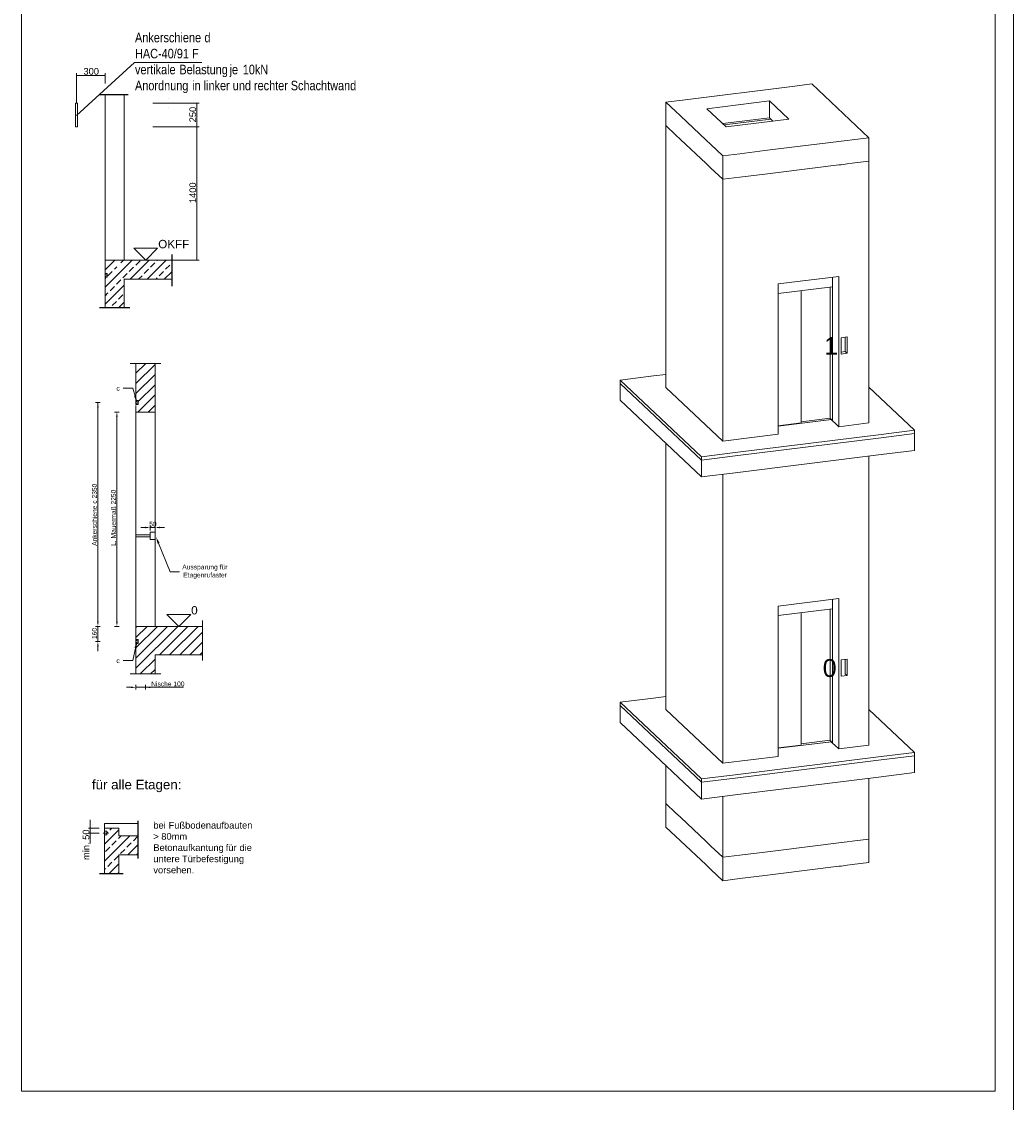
# Model space of a CAD drawing. Extents: x 294 to 994, y 7 to 427.
# Tile 26 of 31: x 666 to 805, y 178 to 330. Entities that reach past the tile are written whole.
import ezdxf
from ezdxf.lldxf.tags import DXFTag

# ---------------------------------------------------------------- set-up
doc = ezdxf.new("R2010")
doc.units = 0
doc.layers.get('0').update_dxf_attribs({"lineweight": 5})
for name, color, linetype, lineweight, true_color in [('4', 9, 'STRICHPUNKT2', 5, 0x808080), ('8', 3, 'Continuous', 5, 0x00ff00), ('8_Schraffur', 3, 'Continuous', 5, 0x00ff00), ('T-CEN', 3, 'MITTE', 25, 0x00ff00)]:
    doc.layers.add(name, color=color, linetype=linetype, lineweight=lineweight, true_color=true_color)
for name, color, linetype, lineweight in [('9', 7, 'Continuous', 5), ('G-ANNO-TTLB', 7, 'Continuous', 13), ('Technik-mittel', 7, 'Continuous', 13)]:
    doc.layers.add(name, color=color, linetype=linetype, lineweight=lineweight)
doc.layers.add('_3d_View_', color=7, linetype='Continuous')
doc.styles.get("Standard").update_dxf_attribs({"font": 'arial.ttf'})
tags = doc.linetypes.add('fein_strichliert', pattern=[4, 1, -2, 1]).pattern_tags.tags
tags[8:9] = [DXFTag(74, 4), DXFTag(75, 0), DXFTag(340, '0'), DXFTag(46, 0.0), DXFTag(50, 0.0), DXFTag(44, 0.0), DXFTag(45, 0.0)]
tags[6:7] = [DXFTag(74, 4), DXFTag(75, 0), DXFTag(340, '0'), DXFTag(46, 0.0), DXFTag(50, 0.0), DXFTag(44, 0.0), DXFTag(45, 0.0)]
tags[4:5] = [DXFTag(74, 4), DXFTag(75, 0), DXFTag(340, '0'), DXFTag(46, 0.0), DXFTag(50, 0.0), DXFTag(44, 0.0), DXFTag(45, 0.0)]
tags = doc.linetypes.add('MITTE', pattern=[2, 1.25, -0.25, 0.25, -0.25]).pattern_tags.tags
tags[10:11] = [DXFTag(74, 4), DXFTag(75, 0), DXFTag(340, '0'), DXFTag(46, 1.0), DXFTag(50, 0.0), DXFTag(44, 0.0), DXFTag(45, 0.0)]
tags[8:9] = [DXFTag(74, 4), DXFTag(75, 0), DXFTag(340, '0'), DXFTag(46, 1.0), DXFTag(50, 0.0), DXFTag(44, 0.0), DXFTag(45, 0.0)]
tags[6:7] = [DXFTag(74, 4), DXFTag(75, 0), DXFTag(340, '0'), DXFTag(46, 1.0), DXFTag(50, 0.0), DXFTag(44, 0.0), DXFTag(45, 0.0)]
tags[4:5] = [DXFTag(74, 4), DXFTag(75, 0), DXFTag(340, '0'), DXFTag(46, 1.0), DXFTag(50, 0.0), DXFTag(44, 0.0), DXFTag(45, 0.0)]
tags = doc.linetypes.add('STRICHPUNKT2', pattern=[12.7, 6.35, -3.175, 0, -3.175]).pattern_tags.tags
tags[10:11] = [DXFTag(74, 4), DXFTag(75, 0), DXFTag(340, '0'), DXFTag(46, 0.0), DXFTag(50, 0.0), DXFTag(44, 0.0), DXFTag(45, 0.0)]
tags[8:9] = [DXFTag(74, 4), DXFTag(75, 0), DXFTag(340, '0'), DXFTag(46, 0.0), DXFTag(50, 0.0), DXFTag(44, 0.0), DXFTag(45, 0.0)]
tags[6:7] = [DXFTag(74, 4), DXFTag(75, 0), DXFTag(340, '0'), DXFTag(46, 0.0), DXFTag(50, 0.0), DXFTag(44, 0.0), DXFTag(45, 0.0)]
tags[4:5] = [DXFTag(74, 4), DXFTag(75, 0), DXFTag(340, '0'), DXFTag(46, 0.0), DXFTag(50, 0.0), DXFTag(44, 0.0), DXFTag(45, 0.0)]

# ---------------------------------------------------------------- blocks, each defined once
blk = doc.blocks.new('Blockreferenz-A05LE0URBH', base_point=(681.87, 296.15))
at = {"color": 0, "linetype": 'ByBlock', "lineweight": -2, "ltscale": 0.13}
for p, q in [((685.2, 297.82), (681.87, 297.82)), ((681.87, 297.82), (683.54, 296.15)), ((683.54, 296.15), (685.2, 297.82))]:
    blk.add_line(p, q, dxfattribs=at)
blk = doc.blocks.new('AutoCAD-Punkt-A05LE0UTBH', base_point=(676.01, 217.21))
at = {"color": 0, "lineweight": -2}
blk.add_line((676.01, 217.21), (676.01, 217.21), dxfattribs=at)
blk = doc.blocks.new('Schraffur-A05LE0UVBH', base_point=(682.16, 274.88))
at = {"color": 0, "lineweight": -2}
for p, q in [((682.16, 280.32), (683.53, 281.68)), ((682.16, 277.47), (684.83, 280.14)), ((682.42, 274.88), (684.83, 277.29))]:
    blk.add_line(p, q, dxfattribs=at)
at = {"color": 0, "linetype": 'fein_strichliert', "lineweight": -2, "ltscale": 0.13}
for p, q in [((682.16, 278.89), (684.83, 281.56)), ((682.47, 276.35), (684.83, 278.71)), ((683.85, 274.88), (684.83, 275.87))]:
    blk.add_line(p, q, dxfattribs=at)
blk = doc.blocks.new('Blockreferenz-A05LE0UXBH', base_point=(679.43, 239.76))
at = {"color": 0, "linetype": 'ByBlock', "lineweight": -2, "ltscale": 0.13}
for p, q in [((682.11, 241.84), (681.72, 240.08)), ((681.72, 240.08), (680.39, 240.08))]:
    blk.add_line(p, q, dxfattribs=at)
at = {"color": 0, "linetype": 'ByBlock', "lineweight": 0, "ltscale": 0.13}
blk.add_solid([(682.31, 242.75), (682.26, 241.81), (681.95, 241.87)], dxfattribs=at)
at = {"color": 0, "linetype": 'ByBlock', "lineweight": -2, "ltscale": 0.13, "insert": (679.43, 240.42), "char_height": 0.6667, "attachment_point": 1}
blk.add_mtext('{\\fArial Unicode MS;c}', dxfattribs=at)
blk = doc.blocks.new('Blockreferenz-A05LE0UZBH', base_point=(682.16, 275.95))
at = {"color": 0, "linetype": 'ByBlock', "lineweight": -2, "ltscale": 0.13}
for p, q in [((682.45, 276.48), (682.16, 276.48)), ((682.16, 276.48), (682.16, 276.34)), ((682.16, 276.34), (682.24, 276.34)), ((682.24, 276.1), (682.16, 276.1)), ((682.16, 276.1), (682.16, 275.95)), ((682.16, 275.95), (682.45, 275.95)), ((682.19, 276.45), (682.42, 276.45)), ((682.24, 276.34), (682.19, 276.45)), ((682.19, 275.98), (682.24, 276.1)), ((682.42, 275.98), (682.19, 275.98)), ((682.42, 276.45), (682.42, 275.98)), ((682.45, 275.95), (682.45, 276.48))]:
    blk.add_line(p, q, dxfattribs=at)
blk = doc.blocks.new('Blockreferenz-A05LE0V1BH', base_point=(686.49, 244.88))
at = {"color": 0, "linetype": 'ByBlock', "lineweight": -2, "ltscale": 0.13}
for p, q in [((689.83, 246.55), (686.49, 246.55)), ((686.49, 246.55), (688.16, 244.88)), ((688.16, 244.88), (689.83, 246.55))]:
    blk.add_line(p, q, dxfattribs=at)
at = {"color": 0, "lineweight": -2, "insert": (689.9, 247.72), "char_height": 1.1667, "attachment_point": 1}
blk.add_mtext('{\\fArial Unicode MS;0}', dxfattribs=at)
blk = doc.blocks.new('DWGOBJEKT-A05LE0V3BH', base_point=(676.02, 241.42))
at = {"color": 1, "linetype": 'ByBlock', "lineweight": -2, "ltscale": 0.13, "true_color": 0xff0000}
for p, q in [((677.16, 244.88), (676.49, 244.88)), ((677.16, 242.75), (676.49, 242.75))]:
    blk.add_line(p, q, dxfattribs=at)
at = {"color": 0, "linetype": 'ByBlock', "lineweight": -2, "ltscale": 0.13}
for p, q in [((676.83, 244.88), (676.83, 242.75)), ((676.83, 242.08), (676.83, 241.42))]:
    blk.add_line(p, q, dxfattribs=at)
at = {"color": 1, "lineweight": -2, "true_color": 0xff0000}
for p, q in [((677.16, 244.88), (677.16, 244.88)), ((677.16, 242.75), (677.16, 242.75))]:
    blk.add_line(p, q, dxfattribs=at)
at = {"color": 0, "linetype": 'ByBlock', "lineweight": 0, "ltscale": 0.13}
blk.add_solid([(676.83, 242.75), (676.94, 242.08), (676.72, 242.08)], dxfattribs=at)
at = {"color": 0, "linetype": 'ByBlock', "lineweight": -2, "ltscale": 0.13, "insert": (676.02, 243.11), "char_height": 0.6667, "attachment_point": 1, "rotation": 90}
blk.add_mtext('{\\fArial Unicode MS;160}', dxfattribs=at)
blk = doc.blocks.new('Polylinie-A05LE0V5BH', base_point=(677.76, 215.68))
at = {"color": 0, "linetype": 'ByBlock', "lineweight": -2, "ltscale": 0.13}
for p, q in [((678.09, 216.22), (677.76, 216.22)), ((677.76, 216.22), (677.76, 215.68)), ((677.76, 215.68), (678.09, 215.68)), ((678.09, 215.68), (678.09, 216.22))]:
    blk.add_line(p, q, dxfattribs=at)
blk = doc.blocks.new('Blockreferenz-A05LE0V7BH', base_point=(682.16, 242.48))
at = {"color": 0, "linetype": 'ByBlock', "lineweight": -2, "ltscale": 0.13}
for p, q in [((682.16, 243.02), (682.16, 242.87)), ((682.45, 243.02), (682.16, 243.02)), ((682.16, 242.87), (682.24, 242.87)), ((682.16, 242.63), (682.16, 242.48)), ((682.24, 242.63), (682.16, 242.63)), ((682.16, 242.48), (682.45, 242.48)), ((682.24, 242.87), (682.19, 242.98)), ((682.19, 242.98), (682.42, 242.98)), ((682.19, 242.52), (682.24, 242.63)), ((682.42, 242.52), (682.19, 242.52)), ((682.42, 242.98), (682.42, 242.52)), ((682.45, 242.48), (682.45, 243.02))]:
    blk.add_line(p, q, dxfattribs=at)
blk = doc.blocks.new('Blockreferenz-A05LE0V9BH', base_point=(679.43, 276.22))
at = {"color": 0, "linetype": 'ByBlock', "lineweight": -2, "ltscale": 0.13}
for p, q in [((681.72, 278.22), (680.39, 278.22)), ((682.04, 277.11), (681.72, 278.22))]:
    blk.add_line(p, q, dxfattribs=at)
at = {"color": 0, "linetype": 'ByBlock', "lineweight": 0, "ltscale": 0.13}
blk.add_solid([(682.31, 276.22), (681.9, 277.07), (682.19, 277.16)], dxfattribs=at)
at = {"color": 0, "linetype": 'ByBlock', "lineweight": -2, "ltscale": 0.13, "insert": (679.43, 278.56), "char_height": 0.6667, "attachment_point": 1}
blk.add_mtext('{\\fArial Unicode MS;c}', dxfattribs=at)
blk = doc.blocks.new('MText-A05LE0VBBH', base_point=(689.65, 315.45))
at = {"color": 0, "linetype": 'ByBlock', "lineweight": -2, "ltscale": 0.13, "insert": (689.65, 315.45), "char_height": 0.9333, "attachment_point": 1, "rotation": 90}
blk.add_mtext('{\\fArial Unicode MS;250}', dxfattribs=at)
blk = doc.blocks.new('MText-A05LE0VDBH', base_point=(688.65, 251.74))
at = {"color": 0, "linetype": 'ByBlock', "lineweight": -2, "ltscale": 0.13, "char_height": 0.6667, "attachment_point": 1}
for s, insert in [('{\\fArial Unicode MS;Aussparung}', (688.65, 253.52)), ('{\\fArial Unicode MS;für}', (693.89, 253.52)), ('{\\fArial Unicode MS;Etagenrufaster}', (688.79, 252.4))]:
    blk.add_mtext(s, dxfattribs=dict(at, insert=insert))
blk = doc.blocks.new('Einzeiliger Text-A05LE0VFBH', base_point=(676, 222.07))
at = {"color": 0, "lineweight": -2, "insert": (676, 223.4), "char_height": 1.3333, "attachment_point": 1}
blk.add_mtext('{\\fArial Unicode MS;für alle Etagen:}', dxfattribs=at)
blk = doc.blocks.new('Einzeiliger Text-A05LE0VHBH', base_point=(676.02, 256.16))
at = {"color": 0, "lineweight": -2, "insert": (676.02, 256.16), "char_height": 0.6667, "attachment_point": 1, "rotation": 90}
blk.add_mtext('{\\fArial Unicode MS;Ankerschiene c 2350}', dxfattribs=at)
blk = doc.blocks.new('Einzeiliger Text-A05LE0VJBH', base_point=(678.68, 256.15))
at = {"color": 0, "lineweight": -2, "insert": (678.68, 256.15), "char_height": 0.6667, "attachment_point": 1, "rotation": 90}
blk.add_mtext('{\\fArial Unicode MS;L. Mauermaß 2250}', dxfattribs=at)
blk = doc.blocks.new('MText-A05LE0VLBH', base_point=(689.65, 304.14))
at = {"color": 0, "linetype": 'ByBlock', "lineweight": -2, "ltscale": 0.13, "insert": (689.65, 304.14), "char_height": 0.9333, "attachment_point": 1, "rotation": 90}
blk.add_mtext('{\\fArial Unicode MS;1400}', dxfattribs=at)
blk = doc.blocks.new('Polygon-A05LE0VNBH', base_point=(676.72, 275.55))
at = {"color": 0, "linetype": 'ByBlock', "lineweight": -2, "ltscale": 0.13}
blk.add_solid([(676.83, 276.22), (676.94, 275.55), (676.72, 275.55)], dxfattribs=at)
blk = doc.blocks.new('Polygon-A05LE0VPBH', base_point=(676.72, 244.88))
at = {"color": 0, "linetype": 'ByBlock', "lineweight": -2, "ltscale": 0.13}
blk.add_solid([(676.83, 244.88), (676.72, 245.55), (676.94, 245.55)], dxfattribs=at)
blk = doc.blocks.new('AutoCAD-Punkt-A05LE0VRBH', base_point=(684.83, 258.32))
at = {"color": 0, "lineweight": -2}
blk.add_line((684.83, 258.32), (684.83, 258.32), dxfattribs=at)
blk = doc.blocks.new('MText-A05LE0VTBH', base_point=(674.81, 322.13))
at = {"color": 0, "linetype": 'ByBlock', "lineweight": -2, "ltscale": 0.13, "insert": (674.81, 323.06), "char_height": 0.9333, "attachment_point": 1}
blk.add_mtext('{\\fArial Unicode MS;300}', dxfattribs=at)
blk = doc.blocks.new('MText-A05LE0VVBH', base_point=(682.03, 319.94))
at = {"color": 0, "linetype": 'ByBlock', "lineweight": -2, "ltscale": 0.13, "char_height": 1.3333, "attachment_point": 1}
for s, insert in [('{\\fArial Narrow;Ankerschiene}', (682.03, 327.99)), ('{\\fArial Narrow;d}', (691.76, 327.99)), ('{\\fArial Narrow;HAC-40/91}', (682.03, 325.74)), ('{\\fArial Narrow;F}', (690.02, 325.74)), ('{\\fArial Narrow;vertikale}', (682.03, 323.51)), ('{\\fArial Narrow;Belastung}', (688.24, 323.51)), ('{\\fArial Narrow;je}', (695.27, 323.51)), ('{\\fArial Narrow;10kN}', (697.12, 323.51)), ('{\\fArial Narrow;Anordnung}', (682.03, 321.27)), ('{\\fArial Narrow;in}', (690.03, 321.27)), ('{\\fArial Narrow;linker}', (691.64, 321.27)), ('{\\fArial Narrow;und}', (695.72, 321.27)), ('{\\fArial Narrow;rechter}', (698.69, 321.27)), ('{\\fArial Narrow;Schachtwand}', (703.84, 321.27))]:
    blk.add_mtext(s, dxfattribs=dict(at, insert=insert))
blk = doc.blocks.new('AutoCAD-Punkt-A05LE0VXBH', base_point=(684.16, 258.32))
at = {"color": 0, "lineweight": -2}
blk.add_line((684.16, 258.32), (684.16, 258.32), dxfattribs=at)
blk = doc.blocks.new('MText-A05LE0VZBH', base_point=(684.02, 258.86))
at = {"color": 0, "linetype": 'ByBlock', "lineweight": -2, "ltscale": 0.13, "insert": (684.02, 259.53), "char_height": 0.6667, "attachment_point": 1}
blk.add_mtext('{\\fArial Unicode MS;50}', dxfattribs=at)
blk = doc.blocks.new('AutoCAD-Punkt-A05LE0W1BH', base_point=(686.77, 318.75))
at = {"color": 0, "lineweight": -2}
blk.add_line((686.77, 318.75), (686.77, 318.75), dxfattribs=at)
blk = doc.blocks.new('AutoCAD-Punkt-A05LE0W3BH', base_point=(676.01, 215.95))
at = {"color": 0, "lineweight": -2}
blk.add_line((676.01, 215.95), (676.01, 215.95), dxfattribs=at)
blk = doc.blocks.new('AutoCAD-Punkt-A05LE0W5BH', base_point=(686.77, 317.49))
at = {"color": 0, "lineweight": -2}
blk.add_line((686.77, 317.49), (686.77, 317.49), dxfattribs=at)
blk = doc.blocks.new('MText-A05LE0W7BH', base_point=(674.71, 212.17))
at = {"color": 0, "linetype": 'ByBlock', "lineweight": -2, "ltscale": 0.13, "insert": (674.71, 212.17), "char_height": 0.9333, "attachment_point": 1, "rotation": 90}
blk.add_mtext('{\\fArial Unicode MS;min. 50}', dxfattribs=at)
blk = doc.blocks.new('MText-A05LE0W9BH', base_point=(684.6, 210.31))
at = {"color": 0, "linetype": 'ByBlock', "lineweight": -2, "ltscale": 0.13, "char_height": 0.9333, "attachment_point": 1}
for s, insert in [('{\\fArial;bei}', (684.6, 217.5)), ('{\\fArial;Fußbodenaufbauten}', (686.73, 217.5)), ('{\\fArial;>}', (684.6, 215.94)), ('{\\fArial;80mm}', (685.71, 215.94)), ('{\\fArial;Betonaufkantung}', (684.6, 214.37)), ('{\\fArial;für}', (694.74, 214.37)), ('{\\fArial;die}', (696.66, 214.37)), ('{\\fArial;untere}', (684.6, 212.8)), ('{\\fArial;Türbefestigung}', (688.61, 212.8)), ('{\\fArial;vorsehen.}', (684.6, 211.24))]:
    blk.add_mtext(s, dxfattribs=dict(at, insert=insert))
blk = doc.blocks.new('Polygon-A05LE0WBBH', base_point=(679.38, 244.88))
at = {"color": 0, "linetype": 'ByBlock', "lineweight": -2, "ltscale": 0.13}
blk.add_solid([(679.49, 244.88), (679.38, 245.55), (679.61, 245.55)], dxfattribs=at)
blk = doc.blocks.new('Einzeiliger Text-A05LE0WFBH', base_point=(685.28, 297.82))
at = {"color": 0, "lineweight": -2, "insert": (685.28, 298.99), "char_height": 1.1667, "attachment_point": 1}
blk.add_mtext('{\\fArial Unicode MS;OKFF}', dxfattribs=at)
blk = doc.blocks.new('Polygon-A05LE0WHBH', base_point=(679.38, 274.22))
at = {"color": 0, "linetype": 'ByBlock', "lineweight": -2, "ltscale": 0.13}
blk.add_solid([(679.49, 274.88), (679.61, 274.22), (679.38, 274.22)], dxfattribs=at)
blk = doc.blocks.new('Blockreferenz-A05LE0WLBH', base_point=(681.36, 281.68))
at = {"layer": '4', "linetype": 'STRICHPUNKT2', "lineweight": -2, "ltscale": 0.13}
blk.add_line((681.36, 281.68), (685.63, 281.68), dxfattribs=at)
blk = doc.blocks.new('DWGOBJEKT-A05LE0WNBH', base_point=(680.83, 236.02))
at = {"color": 0, "linetype": 'ByBlock', "lineweight": -2, "ltscale": 0.13}
for p, q in [((681.49, 236.35), (680.83, 236.35)), ((683.49, 236.35), (682.16, 236.35)), ((684.16, 236.35), (684.83, 236.35))]:
    blk.add_line(p, q, dxfattribs=at)
at = {"color": 1, "linetype": 'ByBlock', "lineweight": -2, "ltscale": 0.13, "true_color": 0xff0000}
for p, q in [((682.16, 236.68), (682.16, 236.02)), ((683.49, 236.68), (683.49, 236.02)), ((683.49, 236.35), (688.84, 236.35))]:
    blk.add_line(p, q, dxfattribs=at)
at = {"color": 1, "lineweight": -2, "true_color": 0xff0000}
for p, q in [((682.16, 236.68), (682.16, 236.68)), ((683.49, 236.68), (683.49, 236.68))]:
    blk.add_line(p, q, dxfattribs=at)
at = {"color": 0, "linetype": 'ByBlock', "lineweight": 0, "ltscale": 0.13}
for points in [[(682.16, 236.35), (681.49, 236.24), (681.49, 236.46)], [(683.49, 236.35), (684.16, 236.46), (684.16, 236.24)]]:
    blk.add_solid(points, dxfattribs=at)
at = {"color": 0, "linetype": 'ByBlock', "lineweight": -2, "ltscale": 0.13, "insert": (684.3, 237.16), "char_height": 0.6667, "attachment_point": 1}
blk.add_mtext('{\\fArial Unicode MS;Nische 100}', dxfattribs=at)
blk = doc.blocks.new('Schraffur-A05LE0WRBH', base_point=(682.16, 238.22))
at = {"color": 0, "linetype": 'fein_strichliert', "lineweight": -2, "ltscale": 0.13}
for p, q in [((682.16, 239.03), (688.01, 244.88)), ((682.16, 241.88), (685.17, 244.88)), ((682.16, 244.73), (682.32, 244.88)), ((686.86, 240.88), (690.86, 244.88)), ((689.71, 240.88), (691.49, 242.67)), ((684.2, 238.22), (684.83, 238.85))]:
    blk.add_line(p, q, dxfattribs=at)
at = {"color": 0, "lineweight": -2}
for p, q in [((682.16, 240.45), (686.59, 244.88)), ((682.16, 243.3), (683.74, 244.88)), ((685.44, 240.88), (689.44, 244.88)), ((688.29, 240.88), (691.49, 244.09)), ((691.13, 240.88), (691.49, 241.25)), ((682.77, 238.22), (684.83, 240.27))]:
    blk.add_line(p, q, dxfattribs=at)
blk = doc.blocks.new('Blockreferenz-A05LE0WTBH', base_point=(677.04, 289.49))
at = {"layer": 'T-CEN', "linetype": 'MITTE', "ltscale": 0.25}
blk.add_line((681.31, 289.49), (677.04, 289.49), dxfattribs=at)
blk = doc.blocks.new('Polylinie-A05LE0WVBH', base_point=(673.69, 314.82))
at = {"color": 0, "linetype": 'ByBlock', "lineweight": -2, "ltscale": 0.13}
for p, q in [((673.69, 314.82), (673.69, 318.15)), ((673.69, 318.15), (673.99, 318.15)), ((673.99, 318.15), (673.99, 314.82)), ((673.99, 314.82), (673.69, 314.82))]:
    blk.add_line(p, q, dxfattribs=at)
blk = doc.blocks.new('Blockreferenz-A05LE0WXBH', base_point=(778.34, 237.8))
at = {"color": 0, "lineweight": -2, "insert": (778.34, 240.3), "char_height": 2.5, "attachment_point": 1}
blk.add_mtext('{\\fArial Unicode MS;0}', dxfattribs=at)
blk = doc.blocks.new('Blockreferenz-A05LE0WZBH', base_point=(772.12, 272.91))
at = {"color": 0, "linetype": 'ByBlock', "lineweight": -2, "ltscale": 0.13}
for p, q in [((772.12, 291.49), (779.72, 292.43)), ((779.39, 274.04), (779.39, 292.39)), ((775.32, 273.37), (775.32, 291.88)), ((775.32, 273.54), (779.39, 274.04)), ((779.56, 273.84), (779.35, 274.04)), ((779.35, 274.04), (779.72, 273.69)), ((772.12, 272.91), (779.56, 273.84)), ((772.12, 272.98), (775.32, 273.37)), ((779.56, 273.84), (779.52, 273.83)), ((779.56, 273.79), (779.56, 273.84))]:
    blk.add_line(p, q, dxfattribs=at)
blk = doc.blocks.new('Blockreferenz-A05LE0X1BH', base_point=(749.96, 220.7))
at = {"color": 0, "linetype": 'ByBlock', "lineweight": -2, "ltscale": 0.13}
for p, q in [((754.65, 234.84), (749.96, 234.25)), ((756.36, 235.05), (754.65, 234.84)), ((761.38, 223.52), (749.96, 234.25)), ((749.96, 234.25), (749.96, 233.78)), ((749.96, 234.25), (761.38, 223.52)), ((761.38, 223.05), (749.96, 233.78)), ((749.96, 233.78), (749.96, 231.44)), ((749.96, 233.78), (761.38, 223.05)), ((764.37, 225.71), (756.36, 233.23)), ((791.21, 227.23), (784.81, 233.26)), ((749.96, 231.44), (761.38, 220.7)), ((779.52, 228.73), (772.12, 227.81)), ((779.72, 228.53), (779.52, 228.73)), ((780.06, 228.21), (779.72, 228.53)), ((780.58, 227.73), (780.06, 228.21)), ((784.81, 228.26), (780.58, 227.73)), ((791.21, 227.23), (786.52, 226.65)), ((786.52, 226.65), (791.21, 227.23)), ((791.21, 226.76), (791.21, 227.23)), ((772.12, 226.68), (764.37, 225.71)), ((786.52, 226.65), (766.08, 224.11)), ((766.08, 224.11), (786.52, 226.65)), ((786.52, 226.18), (766.08, 223.64)), ((766.08, 223.64), (786.52, 226.18)), ((791.21, 226.76), (786.52, 226.18)), ((786.52, 226.18), (791.21, 226.76)), ((791.21, 224.42), (791.21, 226.76)), ((766.08, 224.11), (761.38, 223.52)), ((761.38, 223.52), (766.08, 224.11)), ((786.52, 223.83), (791.21, 224.42)), ((766.08, 223.64), (761.38, 223.05)), ((761.38, 223.05), (766.08, 223.64)), ((761.38, 223.05), (761.38, 223.52)), ((761.38, 223.52), (761.38, 223.05)), ((761.38, 220.7), (761.38, 223.05)), ((761.38, 223.05), (761.38, 220.7)), ((766.08, 221.29), (786.52, 223.83)), ((761.38, 220.7), (766.08, 221.29))]:
    blk.add_line(p, q, dxfattribs=at)
blk = doc.blocks.new('Blockreferenz-A05LE0X3BH', base_point=(749.96, 265.81))
at = {"color": 0, "linetype": 'ByBlock', "lineweight": -2, "ltscale": 0.13}
for p, q in [((754.65, 279.94), (749.96, 279.36)), ((756.36, 280.16), (754.65, 279.94)), ((761.38, 268.63), (749.96, 279.36)), ((749.96, 279.36), (749.96, 278.89)), ((749.96, 279.36), (761.38, 268.63)), ((761.38, 268.16), (749.96, 278.89)), ((749.96, 278.89), (749.96, 276.54)), ((749.96, 278.89), (761.38, 268.16)), ((764.37, 270.82), (756.36, 278.34)), ((791.21, 272.34), (784.81, 278.36)), ((749.96, 276.54), (761.38, 265.81)), ((779.52, 273.83), (772.12, 272.91)), ((779.72, 273.64), (779.52, 273.83)), ((780.06, 273.32), (779.72, 273.64)), ((780.58, 272.84), (780.06, 273.32)), ((784.81, 273.36), (780.58, 272.84)), ((772.12, 271.78), (764.37, 270.82)), ((786.52, 271.75), (766.08, 269.21)), ((766.08, 269.21), (786.52, 271.75)), ((786.52, 271.28), (766.08, 268.74)), ((766.08, 268.74), (786.52, 271.28)), ((791.21, 272.34), (786.52, 271.75)), ((786.52, 271.75), (791.21, 272.34)), ((791.21, 271.87), (786.52, 271.28)), ((786.52, 271.28), (791.21, 271.87)), ((791.21, 271.87), (791.21, 272.34)), ((791.21, 269.52), (791.21, 271.87)), ((786.52, 268.94), (791.21, 269.52)), ((766.08, 269.21), (761.38, 268.63)), ((761.38, 268.63), (766.08, 269.21)), ((766.08, 268.74), (761.38, 268.16)), ((761.38, 268.16), (766.08, 268.74)), ((761.38, 268.16), (761.38, 268.63)), ((761.38, 268.63), (761.38, 268.16)), ((761.38, 265.81), (761.38, 268.16)), ((761.38, 268.16), (761.38, 265.81)), ((766.08, 266.39), (786.52, 268.94)), ((761.38, 265.81), (766.08, 266.39))]:
    blk.add_line(p, q, dxfattribs=at)
blk = doc.blocks.new('Blockreferenz-A05LE0X5BH', base_point=(778.57, 282.91))
at = {"color": 0, "lineweight": -2, "insert": (778.57, 285.41), "char_height": 2.5, "attachment_point": 1}
blk.add_mtext('{\\fArial Unicode MS;1}', dxfattribs=at)
blk = doc.blocks.new('Blockreferenz-A05LE0X7BH', base_point=(772.12, 227.81))
at = {"color": 0, "linetype": 'ByBlock', "lineweight": -2, "ltscale": 0.13}
for p, q in [((772.12, 246.38), (779.72, 247.33)), ((775.32, 228.27), (775.32, 246.78)), ((779.39, 228.94), (779.39, 247.29)), ((772.12, 227.81), (779.56, 228.73)), ((775.32, 228.43), (779.39, 228.94)), ((779.56, 228.73), (779.35, 228.93)), ((779.35, 228.93), (779.72, 228.58)), ((779.56, 228.73), (779.52, 228.73)), ((779.56, 228.68), (779.56, 228.73)), ((772.12, 227.87), (775.32, 228.27))]:
    blk.add_line(p, q, dxfattribs=at)
blk = doc.blocks.new('Blockreferenz-A05LE0X9BH', base_point=(756.36, 209.27))
at = {"color": 0, "linetype": 'ByBlock', "lineweight": -2, "ltscale": 0.13}
for p, q in [((776.8, 320.82), (774.45, 320.53)), ((784.81, 313.3), (776.8, 320.82)), ((774.45, 320.53), (758.71, 318.57)), ((758.71, 318.57), (756.36, 318.27)), ((756.36, 318.27), (757.73, 316.99)), ((757.73, 316.99), (756.36, 318.27)), ((756.36, 318.27), (756.36, 314.99)), ((762.13, 317.36), (770.87, 318.44)), ((770.87, 318.44), (762.13, 317.36)), ((770.87, 318.44), (773.57, 315.9)), ((773.57, 315.9), (770.87, 318.44)), ((770.87, 316.09), (770.87, 318.44)), ((757.73, 316.99), (758.42, 316.35)), ((758.42, 316.35), (757.73, 316.99)), ((758.42, 316.35), (762.01, 312.97)), ((762.01, 312.97), (758.42, 316.35)), ((764.83, 314.82), (762.13, 317.36)), ((757.73, 313.7), (756.36, 314.99)), ((756.36, 314.99), (756.36, 278.34)), ((756.36, 314.99), (757.73, 313.7)), ((764.34, 315.28), (770.87, 316.09)), ((771.07, 315.91), (764.54, 315.09)), ((764.54, 315.09), (771.07, 315.91)), ((773.57, 315.9), (764.83, 314.82)), ((770.87, 316.09), (771.37, 315.63)), ((758.42, 313.06), (757.73, 313.7)), ((757.73, 313.7), (758.42, 313.06)), ((782.46, 313.01), (784.81, 313.3)), ((784.81, 313.3), (782.46, 313.01)), ((784.81, 310.01), (784.81, 313.3)), ((762.01, 309.68), (758.42, 313.06)), ((758.42, 313.06), (762.01, 309.68)), ((762.01, 312.97), (762.69, 312.33)), ((762.69, 312.33), (762.01, 312.97)), ((762.69, 312.33), (764.37, 310.75)), ((764.37, 310.75), (762.69, 312.33)), ((770.24, 311.49), (772.12, 311.72)), ((772.12, 311.72), (770.24, 311.49)), ((772.12, 311.72), (780.58, 312.77)), ((780.58, 312.77), (772.12, 311.72)), ((780.58, 312.77), (780.91, 312.81)), ((780.91, 312.81), (780.58, 312.77)), ((780.91, 312.81), (781.75, 312.92)), ((781.75, 312.92), (780.91, 312.81)), ((781.75, 312.92), (782.46, 313.01)), ((782.46, 313.01), (781.75, 312.92)), ((764.37, 310.75), (766.72, 311.05)), ((766.72, 311.05), (764.37, 310.75)), ((764.37, 310.75), (764.37, 307.47)), ((764.37, 307.47), (764.37, 310.75)), ((766.72, 311.05), (770.24, 311.49)), ((770.24, 311.49), (766.72, 311.05)), ((762.69, 309.04), (762.01, 309.68)), ((762.01, 309.68), (762.69, 309.04)), ((764.37, 307.47), (762.69, 309.04)), ((762.69, 309.04), (764.37, 307.47)), ((780.58, 309.48), (772.12, 308.43)), ((772.12, 308.43), (780.58, 309.48)), ((780.91, 309.52), (780.58, 309.48)), ((780.58, 309.48), (780.91, 309.52)), ((781.75, 309.63), (780.91, 309.52)), ((780.91, 309.52), (781.75, 309.63)), ((782.46, 309.72), (781.75, 309.63)), ((781.75, 309.63), (782.46, 309.72)), ((784.81, 310.01), (782.46, 309.72)), ((782.46, 309.72), (784.81, 310.01)), ((784.81, 273.36), (784.81, 310.01)), ((766.72, 307.76), (764.37, 307.47)), ((764.37, 307.47), (766.72, 307.76)), ((764.37, 307.47), (764.37, 270.82)), ((764.37, 270.82), (764.37, 307.47)), ((770.24, 308.2), (766.72, 307.76)), ((766.72, 307.76), (770.24, 308.2)), ((772.12, 308.43), (770.24, 308.2)), ((770.24, 308.2), (772.12, 308.43)), ((772.12, 292.83), (780.58, 293.88)), ((779.72, 293.78), (779.72, 284.14)), ((780.58, 293.88), (780.58, 272.84)), ((780.58, 272.84), (780.58, 293.88)), ((772.12, 271.78), (772.12, 292.83)), ((780.91, 285.3), (781.75, 285.41)), ((780.91, 283), (780.91, 285.3)), ((781.5, 283.49), (781.5, 285.38)), ((781.75, 285.41), (781.75, 283.11)), ((781.75, 283.11), (781.75, 285.41)), ((779.72, 284.14), (779.72, 283.86)), ((779.72, 283.86), (779.72, 280.83)), ((780.91, 283.49), (780.92, 283.47)), ((780.92, 283.47), (780.91, 283.49)), ((780.92, 283.47), (780.91, 283.48)), ((780.91, 283.44), (780.93, 283.42)), ((780.92, 283.36), (780.91, 283.38)), ((780.92, 283.36), (780.91, 283.34)), ((780.91, 283.34), (780.92, 283.36)), ((781.5, 283.35), (780.91, 283.27)), ((780.91, 283), (781.75, 283.11)), ((781.75, 283.11), (780.91, 283)), ((780.92, 283.47), (780.93, 283.42)), ((780.93, 283.42), (780.92, 283.47)), ((780.92, 283.36), (780.93, 283.42)), ((780.93, 283.42), (780.92, 283.36)), ((781.5, 283.35), (781.5, 283.49)), ((781.75, 283.11), (781.5, 283.35)), ((779.72, 280.83), (779.72, 273.64)), ((756.36, 270.52), (756.36, 233.23)), ((784.81, 228.26), (784.81, 268.72)), ((764.37, 266.18), (764.37, 225.71)), ((764.37, 225.71), (764.37, 266.18)), ((772.12, 247.73), (780.58, 248.78)), ((779.72, 248.67), (779.72, 239.03)), ((780.58, 248.78), (780.58, 227.73)), ((780.58, 227.73), (780.58, 248.78)), ((772.12, 226.68), (772.12, 247.73)), ((780.91, 240.2), (781.75, 240.3)), ((780.91, 237.9), (780.91, 240.2)), ((781.5, 238.38), (781.5, 240.27)), ((781.75, 240.3), (781.75, 238)), ((781.75, 238), (781.75, 240.3)), ((779.72, 239.03), (779.72, 238.75)), ((779.72, 238.75), (779.72, 235.73)), ((780.91, 238.39), (780.92, 238.37)), ((780.92, 238.37), (780.91, 238.39)), ((780.92, 238.37), (780.91, 238.38)), ((780.91, 238.34), (780.93, 238.31)), ((780.92, 238.26), (780.91, 238.27)), ((780.92, 238.26), (780.91, 238.23)), ((780.91, 238.23), (780.92, 238.26)), ((780.91, 237.9), (781.75, 238)), ((781.75, 238), (780.91, 237.9)), ((780.92, 238.37), (780.93, 238.31)), ((780.93, 238.31), (780.92, 238.37)), ((780.93, 238.31), (780.92, 238.26)), ((780.92, 238.26), (780.93, 238.31)), ((781.5, 238.24), (781.5, 238.38)), ((781.75, 238), (781.5, 238.24)), ((779.72, 235.73), (779.72, 228.53)), ((756.36, 225.41), (756.36, 220.08)), ((784.81, 215.1), (784.81, 223.62)), ((764.37, 221.07), (764.37, 212.56)), ((764.37, 212.56), (764.37, 221.07)), ((756.36, 220.08), (757.73, 218.79)), ((757.73, 218.79), (756.36, 220.08)), ((756.36, 220.08), (756.36, 216.79)), ((757.73, 218.79), (758.42, 218.15)), ((758.42, 218.15), (757.73, 218.79)), ((758.42, 218.15), (762.01, 214.77)), ((762.01, 214.77), (758.42, 218.15)), ((756.36, 216.79), (757.73, 215.5)), ((757.73, 215.5), (758.42, 214.86)), ((782.46, 214.81), (784.81, 215.1)), ((784.81, 215.1), (782.46, 214.81)), ((784.81, 211.81), (784.81, 215.1)), ((758.42, 214.86), (762.01, 211.49)), ((762.01, 214.77), (762.69, 214.13)), ((762.69, 214.13), (762.01, 214.77)), ((762.69, 214.13), (764.37, 212.56)), ((764.37, 212.56), (762.69, 214.13)), ((770.24, 213.29), (772.12, 213.52)), ((772.12, 213.52), (770.24, 213.29)), ((772.12, 213.52), (780.58, 214.57)), ((780.58, 214.57), (772.12, 213.52)), ((780.58, 214.57), (780.91, 214.62)), ((780.91, 214.62), (780.58, 214.57)), ((780.91, 214.62), (781.75, 214.72)), ((781.75, 214.72), (780.91, 214.62)), ((781.75, 214.72), (782.46, 214.81)), ((782.46, 214.81), (781.75, 214.72)), ((764.37, 212.56), (766.72, 212.85)), ((766.72, 212.85), (764.37, 212.56)), ((764.37, 212.56), (764.37, 209.27)), ((764.37, 209.27), (764.37, 212.56)), ((766.72, 212.85), (770.24, 213.29)), ((770.24, 213.29), (766.72, 212.85)), ((762.01, 211.49), (762.69, 210.84)), ((762.69, 210.84), (764.37, 209.27)), ((772.12, 210.23), (780.58, 211.29)), ((780.58, 211.29), (780.91, 211.33)), ((780.91, 211.33), (781.75, 211.43)), ((781.75, 211.43), (782.46, 211.52)), ((782.46, 211.52), (784.81, 211.81)), ((764.37, 209.27), (766.72, 209.56)), ((766.72, 209.56), (770.24, 210)), ((770.24, 210), (772.12, 210.23))]:
    blk.add_line(p, q, dxfattribs=at)
blk = doc.blocks.new('3D-Ansicht-Rahmen-A05LE0XBBH', base_point=(666.15, 179.83))
at = {"color": 0, "linetype": 'ByBlock', "lineweight": -2, "ltscale": 0.13}
for p, q in [((666.15, 179.83), (666.15, 353.16)), ((666.15, 353.16), (802.49, 353.16)), ((802.49, 353.16), (802.49, 179.83)), ((802.49, 179.83), (666.15, 179.83))]:
    blk.add_line(p, q, dxfattribs=at)

msp = doc.modelspace()

# ---------------------------------------------------------------- linework, layer by layer
at = {"ltscale": 0.13}
for p, q in [((673.86, 316.42), (681.97, 323.82)), ((681.97, 323.82), (691.41, 323.82)), ((677.84, 295.22), (677.84, 319.33)), ((680.51, 296.15), (680.51, 319.33)), ((687.17, 296.15), (677.84, 296.15)), ((677.84, 295.22), (677.84, 294.29)), ((677.84, 294.29), (677.84, 294.14)), ((678.13, 294.29), (677.84, 294.29)), ((677.84, 294.29), (678.15, 294.29)), ((677.84, 294.29), (677.84, 294.29)), ((677.84, 294.14), (677.92, 294.14)), ((677.84, 294.14), (677.84, 293.9)), ((677.92, 293.9), (677.84, 293.9)), ((677.84, 293.9), (677.84, 293.75)), ((677.84, 293.75), (677.84, 293.75)), ((678.15, 293.75), (677.84, 293.75)), ((677.84, 293.75), (678.13, 293.75)), ((677.84, 293.75), (677.84, 289.49)), ((677.87, 294.25), (678.1, 294.25)), ((677.92, 294.14), (677.87, 294.25)), ((677.87, 293.79), (677.92, 293.9)), ((678.1, 293.79), (677.87, 293.79)), ((678.1, 294.25), (678.1, 293.79)), ((678.13, 293.75), (678.13, 294.29)), ((678.15, 294.29), (678.15, 293.75)), ((680.51, 293.49), (687.17, 293.49)), ((680.51, 289.49), (680.51, 293.49)), ((682.16, 281.68), (682.16, 276.36)), ((683.49, 281.68), (682.16, 281.68)), ((684.83, 281.68), (683.49, 281.68)), ((684.83, 275.02), (684.83, 281.68)), ((682.16, 276.49), (682.47, 276.49)), ((682.16, 276.49), (682.16, 276.48)), ((682.16, 276.34), (682.16, 276.1)), ((682.16, 275.95), (682.16, 275.94)), ((682.47, 275.94), (682.16, 275.94)), ((682.16, 275.81), (682.16, 275.02)), ((682.47, 276.49), (682.47, 275.94)), ((682.16, 275.02), (682.16, 243.82)), ((682.16, 274.88), (684.83, 274.88)), ((684.83, 244.88), (684.83, 275.02)), ((682.16, 257.68), (684.16, 257.68)), ((682.16, 257.68), (682.16, 257.42)), ((684.16, 257.42), (682.16, 257.42)), ((684.16, 258.05), (684.83, 258.05)), ((684.16, 257.05), (684.16, 258.05)), ((684.83, 257.05), (684.16, 257.05)), ((685.32, 256.54), (686.95, 252.51)), ((686.95, 252.51), (688.28, 252.51)), ((684.83, 244.88), (682.16, 244.88)), ((682.16, 243.82), (682.16, 243.02)), ((691.49, 244.88), (684.83, 244.88)), ((691.49, 240.88), (691.49, 244.88)), ((682.16, 243.02), (682.47, 243.02)), ((682.16, 243.02), (682.16, 243.02)), ((682.16, 242.87), (682.16, 242.63)), ((682.16, 242.48), (682.16, 238.22)), ((682.47, 242.48), (682.16, 242.48)), ((682.16, 242.48), (682.16, 242.48)), ((682.47, 243.02), (682.47, 242.48)), ((684.83, 238.22), (684.83, 240.88)), ((684.83, 240.88), (691.49, 240.88)), ((682.16, 238.22), (683.49, 238.22)), ((683.49, 238.22), (684.83, 238.22)), ((677.76, 216.62), (677.76, 217.28)), ((677.76, 217.28), (682.42, 217.28)), ((677.76, 210.22), (677.76, 216.62)), ((677.76, 216.62), (679.76, 216.62)), ((679.76, 216.62), (679.76, 215.55)), ((678.3, 215.95), (677.57, 215.95)), ((677.76, 216.01), (677.76, 216.22)), ((677.76, 216.22), (678.09, 216.22)), ((677.76, 216.19), (678.09, 216.19)), ((677.82, 216.01), (677.76, 216.01)), ((677.76, 215.98), (677.76, 215.91)), ((677.76, 215.68), (677.76, 215.88)), ((677.82, 215.88), (677.76, 215.88)), ((678.09, 215.71), (677.76, 215.71)), ((678.09, 215.68), (677.76, 215.68)), ((677.78, 216.01), (677.78, 216.19)), ((677.82, 216.04), (677.78, 216.04)), ((677.78, 215.71), (677.78, 215.88)), ((677.82, 215.86), (677.78, 215.86)), ((677.82, 216.01), (677.82, 216.04)), ((677.82, 215.88), (677.82, 215.86)), ((678.07, 216.19), (678.07, 215.71)), ((678.09, 216.22), (678.09, 215.68)), ((679.76, 215.55), (682.42, 215.55)), ((682.42, 212.88), (679.76, 212.88)), ((679.76, 212.88), (679.76, 210.22))]:
    msp.add_line(p, q, dxfattribs=at)
for points in [[(684.97, 257.4), (685.47, 256.59), (685.18, 256.48)], [(677.76, 216.22), (678.09, 216.22), (677.76, 216.19), (678.09, 216.19)], [(677.76, 216.19), (677.78, 216.19), (677.76, 216.01), (677.78, 216.01)], [(677.76, 215.88), (677.78, 215.88), (677.76, 215.71), (677.78, 215.71)], [(677.76, 215.71), (678.09, 215.71), (677.76, 215.68), (678.09, 215.68)], [(677.78, 216.04), (677.82, 216.04), (677.78, 216.01), (677.82, 216.01)], [(677.78, 215.88), (677.82, 215.88), (677.78, 215.86), (677.82, 215.86)], [(678.07, 216.19), (678.09, 216.19), (678.07, 215.71), (678.09, 215.71)]]:
    msp.add_solid(points, dxfattribs=at)
at = {"layer": '4', "ltscale": 0.065}
msp.add_line((691.49, 245.68), (691.49, 240.08), dxfattribs=at)
at = {"layer": '4', "ltscale": 0.0585}
msp.add_line((685.63, 238.22), (681.36, 238.22), dxfattribs=at)
at = {"layer": '8', "linetype": 'Continuous', "ltscale": 0.13}
for p, q in [((677.84, 292.38), (681.61, 296.15)), ((677.84, 294.78), (679.22, 296.15)), ((679.14, 294.87), (679.48, 295.22)), ((680.03, 295.77), (680.41, 296.15)), ((681.23, 294.58), (681.83, 295.17)), ((681.34, 293.49), (684.01, 296.15)), ((682.13, 295.47), (682.73, 296.07)), ((683.73, 293.49), (686.4, 296.15)), ((684.22, 295.17), (684.82, 295.77)), ((685.12, 296.07), (685.2, 296.15)), ((686.32, 294.87), (686.92, 295.47)), ((677.84, 293.58), (677.94, 293.68)), ((678.24, 293.98), (678.84, 294.58)), ((680.33, 293.68), (680.93, 294.28)), ((682.54, 293.49), (683.03, 293.98)), ((683.33, 294.28), (683.93, 294.87)), ((684.93, 293.49), (685.12, 293.68)), ((685.42, 293.98), (686.02, 294.58)), ((686.13, 293.49), (687.17, 294.53)), ((677.84, 289.99), (680.51, 292.65)), ((678.54, 291.88), (679.14, 292.48)), ((679.44, 292.78), (680.03, 293.38)), ((677.84, 291.18), (678.24, 291.58)), ((679.73, 290.68), (680.33, 291.28)), ((678.54, 289.49), (678.54, 289.49)), ((678.84, 289.79), (679.44, 290.38)), ((679.73, 289.49), (680.51, 290.26)), ((677.76, 214.41), (679.76, 216.41)), ((678.51, 216.35), (678.77, 216.62)), ((677.76, 215.61), (677.83, 215.68)), ((677.76, 212.02), (681.29, 215.55)), ((678.09, 215.94), (678.21, 216.06)), ((679.7, 215.16), (680.09, 215.55)), ((681.8, 214.86), (682.4, 215.46)), ((677.91, 213.36), (678.51, 213.96)), ((678.8, 214.26), (679.4, 214.86)), ((680, 213.06), (680.6, 213.66)), ((680.9, 213.96), (681.5, 214.56)), ((681.02, 212.88), (682.42, 214.29)), ((678.21, 211.27), (678.8, 211.86)), ((679.1, 212.16), (679.7, 212.76)), ((682.22, 212.88), (682.42, 213.09)), ((677.76, 210.82), (677.91, 210.97)), ((678.35, 210.22), (679.76, 211.62)), ((679.55, 210.22), (679.76, 210.42))]:
    msp.add_line(p, q, dxfattribs=at)
at = {"layer": '9', "color": 1, "ltscale": 0.13, "true_color": 0xff0000}
for p, q in [((673.84, 322.35), (673.84, 318.15)), ((677.84, 322.35), (677.84, 320.89)), ((673.84, 322.01), (677.84, 322.01)), ((691.03, 318.15), (684.51, 318.15)), ((687.77, 318.15), (686.27, 318.15)), ((690.7, 318.15), (690.7, 314.82)), ((691.03, 314.82), (684.51, 314.82)), ((690.7, 314.82), (690.7, 296.15)), ((691.03, 296.15), (687.17, 296.15)), ((684.16, 258.32), (684.16, 259.05)), ((684.83, 258.32), (684.83, 259.05)), ((677.01, 216.62), (675.51, 216.62)), ((675.76, 214.47), (675.76, 217.8)), ((677.01, 215.95), (675.51, 215.95))]:
    msp.add_line(p, q, dxfattribs=at)
at = {"layer": '9', "color": 1, "lineweight": 5, "ltscale": 0.13, "true_color": 0xff0000}
for p, q in [((677.16, 276.22), (676.49, 276.22)), ((679.83, 274.88), (679.16, 274.88)), ((677.16, 244.88), (676.49, 244.88)), ((679.83, 244.88), (679.16, 244.88))]:
    msp.add_line(p, q, dxfattribs=at)
at = {"layer": '9', "color": 7, "lineweight": 5, "ltscale": 0.13}
for p, q in [((676.83, 276.22), (676.83, 245.55)), ((679.49, 274.35), (679.49, 245.55))]:
    msp.add_line(p, q, dxfattribs=at)
at = {"layer": '9', "color": 1, "linetype": 'Continuous', "lineweight": 5, "ltscale": 0.13, "true_color": 0xff0000}
for p, q in [((677.16, 276.22), (677.16, 276.22)), ((679.83, 274.88), (679.83, 274.88)), ((677.16, 244.88), (677.16, 244.88)), ((679.83, 244.88), (679.83, 244.88))]:
    msp.add_line(p, q, dxfattribs=at)
at = {"layer": '9', "color": 7, "ltscale": 0.13}
for p, q in [((683.49, 258.72), (682.83, 258.72)), ((684.83, 258.72), (684.16, 258.72)), ((685.49, 258.72), (686.16, 258.72))]:
    msp.add_line(p, q, dxfattribs=at)
at = {"layer": '9', "color": 1, "ltscale": 0.13, "true_color": 0xff0000}
for points in [[(673.84, 322.01), (674.34, 322.1), (674.34, 321.93)], [(677.84, 322.01), (677.34, 321.93), (677.34, 322.1)], [(690.7, 318.15), (690.78, 317.65), (690.61, 317.65)], [(690.7, 314.82), (690.61, 315.32), (690.78, 315.32)], [(690.7, 314.82), (690.78, 314.32), (690.61, 314.32)], [(690.7, 296.15), (690.61, 296.65), (690.78, 296.65)], [(675.76, 216.62), (675.67, 217.12), (675.84, 217.12)], [(675.76, 215.95), (675.84, 215.45), (675.67, 215.45)]]:
    msp.add_solid(points, dxfattribs=at)
at = {"layer": '9', "color": 7, "ltscale": 0.13}
for points in [[(684.16, 258.72), (683.49, 258.61), (683.49, 258.83)], [(684.83, 258.72), (685.49, 258.83), (685.49, 258.61)]]:
    msp.add_solid(points, dxfattribs=at)
at = {"layer": 'G-ANNO-TTLB', "ltscale": 0.13}
msp.add_line((805.04, 421.38), (805.04, 11.8), dxfattribs=at)
at = {"layer": 'T-CEN', "ltscale": 0.25}
for p, q in [((677.1, 319.33), (681.05, 319.33)), ((687.17, 296.95), (687.17, 292.52)), ((682.42, 217.66), (682.42, 212.37)), ((680.36, 210.22), (677.05, 210.22))]:
    msp.add_line(p, q, dxfattribs=at)

# ---------------------------------------------------------------- block references
at = {"ltscale": 0.13}
for name, p in [('Blockreferenz-A05LE0X9BH', (756.36, 209.27)), ('Polylinie-A05LE0WVBH', (673.69, 314.82)), ('Einzeiliger Text-A05LE0WFBH', (685.28, 297.82)), ('Blockreferenz-A05LE0URBH', (681.87, 296.15)), ('Blockreferenz-A05LE0WZBH', (772.12, 272.91)), ('Blockreferenz-A05LE0WTBH', (677.04, 289.49)), ('Blockreferenz-A05LE0X5BH', (778.57, 282.91)), ('Blockreferenz-A05LE0WLBH', (681.36, 281.68)), ('Blockreferenz-A05LE0X3BH', (749.96, 265.81)), ('Blockreferenz-A05LE0V9BH', (679.43, 276.22)), ('Blockreferenz-A05LE0UZBH', (682.16, 275.95)), ('MText-A05LE0VDBH', (688.65, 251.74)), ('Blockreferenz-A05LE0V1BH', (686.49, 244.88)), ('Blockreferenz-A05LE0X7BH', (772.12, 227.81)), ('Blockreferenz-A05LE0UXBH', (679.43, 239.76)), ('Blockreferenz-A05LE0V7BH', (682.16, 242.48)), ('Blockreferenz-A05LE0WXBH', (778.34, 237.8)), ('Blockreferenz-A05LE0X1BH', (749.96, 220.7)), ('Einzeiliger Text-A05LE0VFBH', (676, 222.07)), ('MText-A05LE0W9BH', (684.6, 210.31)), ('Polylinie-A05LE0V5BH', (677.76, 215.68))]:
    msp.add_blockref(name, p, dxfattribs=at)
at = {"layer": '8_Schraffur', "color": 3, "ltscale": 0.13, "true_color": 0x00ff00}
for name, p in [('Schraffur-A05LE0UVBH', (682.16, 274.88)), ('Schraffur-A05LE0WRBH', (682.16, 238.22))]:
    msp.add_blockref(name, p, dxfattribs=at)
at = {"layer": '9', "color": 5, "ltscale": 0.13, "true_color": 0x0000ff}
for name, p in [('MText-A05LE0VTBH', (674.81, 322.13)), ('MText-A05LE0VBBH', (689.65, 315.45)), ('MText-A05LE0VLBH', (689.65, 304.14)), ('MText-A05LE0W7BH', (674.71, 212.17))]:
    msp.add_blockref(name, p, dxfattribs=at)
at = {"layer": '9', "color": 1, "ltscale": 0.13, "true_color": 0xff0000}
for name, p in [('AutoCAD-Punkt-A05LE0W1BH', (686.77, 318.75)), ('AutoCAD-Punkt-A05LE0W5BH', (686.77, 317.49)), ('AutoCAD-Punkt-A05LE0VXBH', (684.16, 258.32)), ('AutoCAD-Punkt-A05LE0VRBH', (684.83, 258.32)), ('AutoCAD-Punkt-A05LE0UTBH', (676.01, 217.21)), ('AutoCAD-Punkt-A05LE0W3BH', (676.01, 215.95))]:
    msp.add_blockref(name, p, dxfattribs=at)
at = {"layer": '9', "color": 7, "lineweight": 0, "ltscale": 0.13}
for name, p in [('Polygon-A05LE0VNBH', (676.72, 275.55)), ('Polygon-A05LE0WHBH', (679.38, 274.22)), ('Polygon-A05LE0VPBH', (676.72, 244.88)), ('Polygon-A05LE0WBBH', (679.38, 244.88))]:
    msp.add_blockref(name, p, dxfattribs=at)
at = {"layer": '9', "color": 7, "lineweight": 5, "ltscale": 0.13}
for name, p in [('Einzeiliger Text-A05LE0VHBH', (676.02, 256.16)), ('Einzeiliger Text-A05LE0VJBH', (678.68, 256.15))]:
    msp.add_blockref(name, p, dxfattribs=at)
at = {"layer": '9', "color": 7, "ltscale": 0.13}
msp.add_blockref('MText-A05LE0VZBH', (684.02, 258.86), dxfattribs=at)
at = {"layer": '9', "ltscale": 0.13}
for name, p in [('DWGOBJEKT-A05LE0V3BH', (676.02, 241.42)), ('DWGOBJEKT-A05LE0WNBH', (680.83, 236.02))]:
    msp.add_blockref(name, p, dxfattribs=at)
at = {"layer": '_3d_View_', "color": 7, "linetype": 'Continuous', "lineweight": 13}
msp.add_blockref('3D-Ansicht-Rahmen-A05LE0XBBH', (666.15, 179.83), dxfattribs=at)
at = {"layer": 'Technik-mittel', "ltscale": 0.13}
msp.add_blockref('MText-A05LE0VVBH', (682.03, 319.94), dxfattribs=at)

doc.saveas('drawing.dxf')
